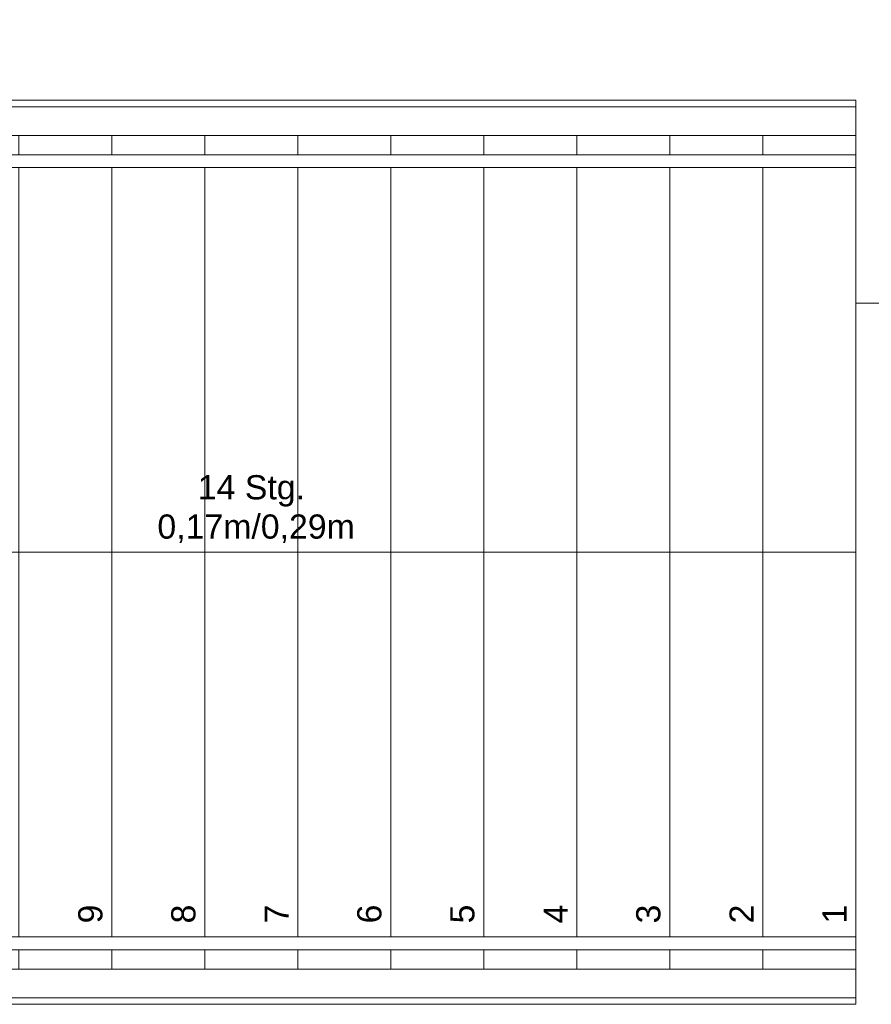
# Model space of a CAD drawing. Header units: metres. Extents: x -180 to 4, y -47 to 4.
# Tile 12 of 256: x -166.41 to -163.76, y -42.96 to -39.89. Entities that reach past the tile are written whole.
import ezdxf

# ---------------------------------------------------------------- set-up
doc = ezdxf.new("R2010")
doc.units = ezdxf.units.M
doc.header["$LTSCALE"] = 0.05
for name, pattern in [('9201', [3, 2, -1]), ('Dash Style-1', [1.999894, 0.999947, -0.999947]), ('ISO-02 Strichlinie', [3.81, 3.048, -0.762]), ('Linienart-1', [2.116328, 1.058164, -1.058164])]:
    doc.linetypes.add(name, pattern=pattern)
for name, color, linetype, lineweight, true_color in [('30 -35 Decken- 2.2 Treppen Außen', 7, 'Continuous', 9, 0x009999), ('30 -36 Dächer- 4 Dachbekleidungen', 7, 'Continuous', 9, 0xccccff), ('70 -72 Beschriftung- 1 Beschriftung allgemein', 7, 'Continuous', 9, 0xff6633), ('70 -72 Beschriftung- 7 Detailverweise', 7, 'Continuous', 9, 0x00dd00)]:
    doc.layers.add(name, color=color, linetype=linetype, lineweight=lineweight, true_color=true_color)
doc.layers.add('Keine', color=7, linetype='Continuous', lineweight=9)
doc.styles.add('Arial', font='arial.ttf')

# ---------------------------------------------------------------- blocks, each defined once
blk = doc.blocks.new('Gruppe-198')
at = {"layer": '70 -72 Beschriftung- 7 Detailverweise', "transparency": 33554687}
for q in [(-164.399, -40.7696), (-163.4096, -40.7696)]:
    blk.add_line((-164.0446, -40.7696), q, dxfattribs=at)
at = {"color": 255}
blk.add_wipeout([(-173.236, -40.347), (-172.846, -40.347), (-172.846, -40.307), (-173.196, -40.307), (-173.196, -39.702), (-160.641, -39.702), (-160.641, -39.662), (-173.236, -39.662)], dxfattribs=at).dxf.layer = '30 -36 Dächer- 4 Dachbekleidungen'
blk.add_wipeout([(-173.136, -40.247), (-172.846, -40.247), (-172.846, -40.157), (-173.046, -40.157), (-173.046, -39.852), (-160.641, -39.852), (-160.641, -39.762), (-173.136, -39.762)], dxfattribs=at).dxf.layer = '30 -36 Dächer- 4 Dachbekleidungen'
blk = doc.blocks.new('Gruppe-1834')
at = {"color": 255, "lineweight": 5}
blk.add_wipeout([(-163.806, -40.247), (-164.096, -40.247), (-164.096, -42.847), (-163.806, -42.847)], dxfattribs=at).dxf.layer = '30 -35 Decken- 2.2 Treppen Außen'
blk.add_wipeout([(-164.096, -40.247), (-164.386, -40.247), (-164.386, -42.847), (-164.096, -42.847)], dxfattribs=at).dxf.layer = '30 -35 Decken- 2.2 Treppen Außen'
blk.add_wipeout([(-164.386, -40.247), (-164.676, -40.247), (-164.676, -42.847), (-164.386, -42.847)], dxfattribs=at).dxf.layer = '30 -35 Decken- 2.2 Treppen Außen'
blk.add_wipeout([(-164.676, -40.247), (-164.966, -40.247), (-164.966, -42.847), (-164.676, -42.847)], dxfattribs=at).dxf.layer = '30 -35 Decken- 2.2 Treppen Außen'
blk.add_wipeout([(-164.966, -40.247), (-165.256, -40.247), (-165.256, -42.847), (-164.966, -42.847)], dxfattribs=at).dxf.layer = '30 -35 Decken- 2.2 Treppen Außen'
blk.add_wipeout([(-165.256, -40.247), (-165.546, -40.247), (-165.546, -42.847), (-165.256, -42.847)], dxfattribs=at).dxf.layer = '30 -35 Decken- 2.2 Treppen Außen'
blk.add_wipeout([(-165.546, -40.247), (-165.836, -40.247), (-165.836, -42.847), (-165.546, -42.847)], dxfattribs=at).dxf.layer = '30 -35 Decken- 2.2 Treppen Außen'
blk.add_wipeout([(-165.836, -40.247), (-166.126, -40.247), (-166.126, -42.847), (-165.836, -42.847)], dxfattribs=at).dxf.layer = '30 -35 Decken- 2.2 Treppen Außen'
blk.add_wipeout([(-166.126, -40.247), (-166.416, -40.247), (-166.416, -42.847), (-166.126, -42.847)], dxfattribs=at).dxf.layer = '30 -35 Decken- 2.2 Treppen Außen'
blk.add_wipeout([(-166.416, -40.247), (-166.706, -40.247), (-166.706, -42.847), (-166.416, -42.847)], dxfattribs=at).dxf.layer = '30 -35 Decken- 2.2 Treppen Außen'
blk.add_wipeout([(-166.706, -40.247), (-166.996, -40.247), (-166.996, -42.847), (-166.706, -42.847)], dxfattribs=at).dxf.layer = '30 -35 Decken- 2.2 Treppen Außen'
blk.add_wipeout([(-166.996, -40.247), (-167.286, -40.247), (-167.286, -42.847), (-166.996, -42.847)], dxfattribs=at).dxf.layer = '30 -35 Decken- 2.2 Treppen Außen'
blk.add_wipeout([(-167.286, -40.247), (-167.576, -40.247), (-167.576, -42.847), (-167.286, -42.847)], dxfattribs=at).dxf.layer = '30 -35 Decken- 2.2 Treppen Außen'
blk = doc.blocks.new('Gruppe-1837')
at = {"layer": '30 -35 Decken- 2.2 Treppen Außen', "color": 7}
for p, q in [((-167.286, -40.247), (-167.286, -42.847)), ((-166.996, -40.247), (-166.996, -42.847)), ((-166.706, -40.247), (-166.706, -42.847)), ((-166.416, -40.247), (-166.416, -42.847)), ((-166.126, -40.247), (-166.126, -42.847)), ((-165.836, -40.247), (-165.836, -42.847)), ((-165.546, -40.247), (-165.546, -42.847)), ((-165.256, -40.247), (-165.256, -42.847)), ((-164.966, -40.247), (-164.966, -42.847)), ((-164.676, -40.247), (-164.676, -42.847)), ((-164.386, -40.247), (-164.386, -42.847)), ((-164.096, -40.247), (-164.096, -42.847)), ((-163.806, -40.247), (-163.806, -42.847))]:
    blk.add_line(p, q, dxfattribs=at)
at = {"layer": '30 -35 Decken- 2.2 Treppen Außen', "color": 7, "flags": 128}
for points in [[(-167.286, -40.247), (-167.576, -40.247)], [(-166.996, -40.247), (-167.286, -40.247)], [(-166.706, -40.247), (-166.996, -40.247)], [(-166.416, -40.247), (-166.706, -40.247)], [(-166.126, -40.247), (-166.416, -40.247)], [(-165.836, -40.247), (-166.126, -40.247)], [(-165.546, -40.247), (-165.836, -40.247)], [(-165.256, -40.247), (-165.546, -40.247)], [(-164.966, -40.247), (-165.256, -40.247)], [(-164.676, -40.247), (-164.966, -40.247)], [(-164.386, -40.247), (-164.676, -40.247)], [(-164.096, -40.247), (-164.386, -40.247)], [(-163.806, -40.247), (-164.096, -40.247)], [(-167.286, -42.847), (-167.576, -42.847)], [(-166.996, -42.847), (-167.286, -42.847)], [(-166.706, -42.847), (-166.996, -42.847)], [(-166.416, -42.847), (-166.706, -42.847)], [(-166.126, -42.847), (-166.416, -42.847)], [(-165.836, -42.847), (-166.126, -42.847)], [(-165.546, -42.847), (-165.836, -42.847)], [(-165.256, -42.847), (-165.546, -42.847)], [(-164.966, -42.847), (-165.256, -42.847)], [(-164.676, -42.847), (-164.966, -42.847)], [(-164.386, -42.847), (-164.676, -42.847)], [(-164.096, -42.847), (-164.386, -42.847)], [(-163.806, -42.847), (-164.096, -42.847)]]:
    blk.add_lwpolyline(points, dxfattribs=at)
blk = doc.blocks.new('Gruppe-1840')
at = {"layer": '30 -35 Decken- 2.2 Treppen Außen', "color": 7, "flags": 128}
blk.add_lwpolyline([(-163.806, -41.547), (-172.846, -41.547)], dxfattribs=at)
blk = doc.blocks.new('Gruppe-1841')
at = {"color": 255}
for points in [[(-172.846, -40.247), (-163.806, -40.247), (-163.806, -40.137), (-172.846, -40.137)], [(-172.846, -42.957), (-163.806, -42.957), (-163.806, -42.847), (-172.846, -42.847)]]:
    blk.add_wipeout(points, dxfattribs=at).dxf.layer = '30 -35 Decken- 2.2 Treppen Außen'
at = {"layer": '30 -35 Decken- 2.2 Treppen Außen', "color": 7, "flags": 128}
for points in [[(-172.846, -40.247), (-163.806, -40.247), (-163.806, -40.137), (-172.846, -40.137)], [(-172.846, -42.957), (-163.806, -42.957), (-163.806, -42.847), (-172.846, -42.847)]]:
    blk.add_lwpolyline(points, close=True, dxfattribs=at)
blk = doc.blocks.new('Gruppe-1842')
at = {"color": 255}
blk.add_wipeout([(-163.806, -42.747), (-172.846, -42.747), (-172.846, -42.787), (-163.806, -42.787)], dxfattribs=at).dxf.layer = '30 -35 Decken- 2.2 Treppen Außen'
at = {"layer": '30 -35 Decken- 2.2 Treppen Außen', "color": 7, "flags": 128}
blk.add_lwpolyline([(-163.806, -42.747), (-172.846, -42.747), (-172.846, -42.787), (-163.806, -42.787)], close=True, dxfattribs=at)
blk = doc.blocks.new('Gruppe-1843')
at = {"color": 255}
blk.add_wipeout([(-163.806, -42.847), (-172.846, -42.847), (-172.846, -42.937), (-163.806, -42.937)], dxfattribs=at).dxf.layer = '30 -35 Decken- 2.2 Treppen Außen'
at = {"layer": '30 -35 Decken- 2.2 Treppen Außen', "color": 7, "flags": 128}
blk.add_lwpolyline([(-163.806, -42.847), (-172.846, -42.847), (-172.846, -42.937), (-163.806, -42.937)], close=True, dxfattribs=at)
blk = doc.blocks.new('Gruppe-1844')
at = {"color": 255}
blk.add_wipeout([(-163.806, -40.347), (-172.846, -40.347), (-172.846, -40.307), (-163.806, -40.307)], dxfattribs=at).dxf.layer = '30 -35 Decken- 2.2 Treppen Außen'
at = {"layer": '30 -35 Decken- 2.2 Treppen Außen', "color": 7, "flags": 128}
blk.add_lwpolyline([(-163.806, -40.347), (-172.846, -40.347), (-172.846, -40.307), (-163.806, -40.307)], close=True, dxfattribs=at)
blk = doc.blocks.new('Gruppe-1845')
at = {"color": 255}
blk.add_wipeout([(-163.806, -40.247), (-172.846, -40.247), (-172.846, -40.157), (-163.806, -40.157)], dxfattribs=at).dxf.layer = '30 -35 Decken- 2.2 Treppen Außen'
at = {"layer": '30 -35 Decken- 2.2 Treppen Außen', "color": 7, "flags": 128}
blk.add_lwpolyline([(-163.806, -40.247), (-172.846, -40.247), (-172.846, -40.157), (-163.806, -40.157)], close=True, dxfattribs=at)
blk = doc.blocks.new('Gruppe-1846')
at = {"layer": '30 -35 Decken- 2.2 Treppen Außen', "color": 7, "insert": (-165.691, -41.5185), "char_height": 0.075516, "attachment_point": 8, "rotation": 0.001, "line_spacing_factor": 0.973705, "style": 'Arial'}
blk.add_mtext('14 Stg.\\P 0,17m/0,29m', dxfattribs=at)
blk = doc.blocks.new('Gruppe-1848')
at = {"layer": '30 -35 Decken- 2.2 Treppen Außen', "color": 7, "char_height": 0.0755, "attachment_point": 9, "rotation": 90.001, "line_spacing_factor": 0.973705, "style": 'Arial'}
for s, insert in [('9', (-166.1545, -42.6461)), ('8', (-165.8645, -42.6461)), ('7', (-165.5745, -42.6461)), ('6', (-165.2845, -42.6461)), ('5', (-164.9945, -42.6461)), ('4', (-164.7045, -42.6461)), ('3', (-164.4145, -42.6461)), ('2', (-164.1245, -42.6461)), ('1', (-163.8345, -42.6461))]:
    blk.add_mtext(s, dxfattribs=dict(at, insert=insert))
blk = doc.blocks.new('Gruppe-1849')
at = {"layer": '30 -35 Decken- 2.2 Treppen Außen', "color": 7}
blk.add_blockref('Gruppe-1834', (0, 0), dxfattribs=at)
for name in ['Gruppe-1837', 'Gruppe-1840']:
    blk.add_blockref(name, (0, 0), dxfattribs=at)
blk.add_blockref('Gruppe-1841', (0, 0), dxfattribs=at)
for name in ['Gruppe-1845', 'Gruppe-1844', 'Gruppe-1846', 'Gruppe-1848', 'Gruppe-1842', 'Gruppe-1843']:
    blk.add_blockref(name, (0, 0), dxfattribs=at)
blk = doc.blocks.new('Gruppe-1850')
at = {"layer": '30 -35 Decken- 2.2 Treppen Außen', "color": 7, "transparency": 33554687}
blk.add_blockref('Gruppe-1849', (0, 0), dxfattribs=at)
blk = doc.blocks.new('Gruppe-1851')
at = {"layer": '30 -35 Decken- 2.2 Treppen Außen', "color": 7, "transparency": 33554687}
blk.add_blockref('Gruppe-1850', (0, 0), dxfattribs=at)
at = {"layer": '30 -35 Decken- 2.2 Treppen Außen', "color": 0, "flags": 1}
for tag in ['prm0_value', 'prm1_value', 'prm2_value', 'prm3_value', 'prm4_value', 'prm5_value', 'prm6_value', 'prm7_value', 'prm8_value', 'IFC_UUID', 'instanceID', 'prm0_name', 'prm0_type', 'prm1_name', 'prm1_type', 'prm2_name', 'prm2_type', 'prm3_name', 'prm3_type', 'prm4_name', 'prm4_type', 'prm5_name', 'prm5_type', 'prm6_name', 'prm6_type', 'prm7_name', 'prm7_type', 'prm8_name', 'prm8_type']:
    blk.add_attdef(tag, (-172.9927, -42.957), '', height=0.00018, dxfattribs=at)
blk = doc.blocks.new('_Dach_2D (2D)')
at = {"layer": '70 -72 Beschriftung- 1 Beschriftung allgemein', "color": 7}
blk.add_blockref('Gruppe-198', (0, 0), dxfattribs=at)
at = {"layer": '30 -35 Decken- 2.2 Treppen Außen', "transparency": 33554687}
blk.add_blockref('Gruppe-1851', (0, 0), dxfattribs=at)
blk = doc.blocks.new('Gruppe-2142')
at = {"color": 255, "linetype": '9201', "lineweight": 5, "transparency": 33554508}
blk.add_wipeout([(-165.256, -40.8649), (-165.1247, -40.247), (-165.256, -40.247)], dxfattribs=at).dxf.layer = '30 -35 Decken- 2.2 Treppen Außen'
blk.add_wipeout([(-165.546, -42.2292), (-165.256, -40.8649), (-165.256, -40.247), (-165.546, -40.247)], dxfattribs=at).dxf.layer = '30 -35 Decken- 2.2 Treppen Außen'
blk.add_wipeout([(-165.836, -42.847), (-165.6773, -42.847), (-165.546, -42.2292), (-165.546, -40.247), (-165.836, -40.247)], dxfattribs=at).dxf.layer = '30 -35 Decken- 2.2 Treppen Außen'
blk.add_wipeout([(-165.836, -40.247), (-166.126, -40.247), (-166.126, -42.847), (-165.836, -42.847)], dxfattribs=at).dxf.layer = '30 -35 Decken- 2.2 Treppen Außen'
blk.add_wipeout([(-166.126, -40.247), (-166.416, -40.247), (-166.416, -42.847), (-166.126, -42.847)], dxfattribs=at).dxf.layer = '30 -35 Decken- 2.2 Treppen Außen'
blk.add_wipeout([(-166.416, -40.247), (-166.706, -40.247), (-166.706, -42.847), (-166.416, -42.847)], dxfattribs=at).dxf.layer = '30 -35 Decken- 2.2 Treppen Außen'
blk.add_wipeout([(-166.706, -40.247), (-166.996, -40.247), (-166.996, -42.847), (-166.706, -42.847)], dxfattribs=at).dxf.layer = '30 -35 Decken- 2.2 Treppen Außen'
blk.add_wipeout([(-166.996, -40.247), (-167.286, -40.247), (-167.286, -42.847), (-166.996, -42.847)], dxfattribs=at).dxf.layer = '30 -35 Decken- 2.2 Treppen Außen'
blk.add_wipeout([(-167.286, -40.247), (-167.576, -40.247), (-167.576, -42.847), (-167.286, -42.847)], dxfattribs=at).dxf.layer = '30 -35 Decken- 2.2 Treppen Außen'
blk = doc.blocks.new('Gruppe-2145')
at = {"color": 255, "lineweight": 5}
blk.add_wipeout([(-163.806, -40.247), (-164.096, -40.247), (-164.096, -42.847), (-163.806, -42.847)], dxfattribs=at).dxf.layer = '30 -35 Decken- 2.2 Treppen Außen'
blk.add_wipeout([(-164.096, -40.247), (-164.386, -40.247), (-164.386, -42.847), (-164.096, -42.847)], dxfattribs=at).dxf.layer = '30 -35 Decken- 2.2 Treppen Außen'
blk.add_wipeout([(-164.386, -40.247), (-164.676, -40.247), (-164.676, -42.847), (-164.386, -42.847)], dxfattribs=at).dxf.layer = '30 -35 Decken- 2.2 Treppen Außen'
blk.add_wipeout([(-164.676, -40.247), (-164.966, -40.247), (-164.966, -42.847), (-164.676, -42.847)], dxfattribs=at).dxf.layer = '30 -35 Decken- 2.2 Treppen Außen'
blk.add_wipeout([(-164.966, -40.247), (-165.1247, -40.247), (-165.256, -40.8649), (-165.256, -42.847), (-164.966, -42.847)], dxfattribs=at).dxf.layer = '30 -35 Decken- 2.2 Treppen Außen'
blk.add_wipeout([(-165.256, -40.8649), (-165.546, -42.2292), (-165.546, -42.847), (-165.256, -42.847)], dxfattribs=at).dxf.layer = '30 -35 Decken- 2.2 Treppen Außen'
blk.add_wipeout([(-165.546, -42.2292), (-165.6773, -42.847), (-165.546, -42.847)], dxfattribs=at).dxf.layer = '30 -35 Decken- 2.2 Treppen Außen'
blk = doc.blocks.new('Gruppe-2146')
at = {"layer": '30 -35 Decken- 2.2 Treppen Außen', "linetype": '9201', "lineweight": 9, "transparency": 33554508}
for p, q in [((-167.286, -40.247), (-167.286, -42.847)), ((-166.996, -40.247), (-166.996, -42.847)), ((-166.706, -40.247), (-166.706, -42.847)), ((-166.416, -40.247), (-166.416, -42.847)), ((-166.126, -40.247), (-166.126, -42.847)), ((-165.836, -40.247), (-165.836, -42.847)), ((-165.836, -40.247), (-165.836, -42.847)), ((-165.546, -40.247), (-165.546, -42.2292)), ((-165.256, -40.247), (-165.256, -40.8649))]:
    blk.add_line(p, q, dxfattribs=at)
at = {"layer": '30 -35 Decken- 2.2 Treppen Außen', "linetype": '9201', "lineweight": 9, "transparency": 33554508, "flags": 128}
for points in [[(-167.286, -40.247), (-167.576, -40.247)], [(-166.996, -40.247), (-167.286, -40.247)], [(-166.706, -40.247), (-166.996, -40.247)], [(-166.416, -40.247), (-166.706, -40.247)], [(-166.126, -40.247), (-166.416, -40.247)], [(-165.836, -40.247), (-166.126, -40.247)], [(-165.546, -40.247), (-165.836, -40.247)], [(-165.256, -40.247), (-165.546, -40.247)], [(-165.1247, -40.247), (-165.256, -40.247)], [(-167.286, -42.847), (-167.576, -42.847)], [(-166.996, -42.847), (-167.286, -42.847)], [(-166.706, -42.847), (-166.996, -42.847)], [(-166.416, -42.847), (-166.706, -42.847)], [(-166.126, -42.847), (-166.416, -42.847)], [(-165.836, -42.847), (-166.126, -42.847)], [(-165.836, -42.847), (-165.6773, -42.847)]]:
    blk.add_lwpolyline(points, dxfattribs=at)
blk = doc.blocks.new('Gruppe-2149')
at = {"layer": '30 -35 Decken- 2.2 Treppen Außen'}
for p, q in [((-164.966, -42.847), (-164.966, -40.247)), ((-164.676, -40.247), (-164.676, -42.847)), ((-164.386, -40.247), (-164.386, -42.847)), ((-164.096, -40.247), (-164.096, -42.847)), ((-163.806, -40.247), (-163.806, -42.847)), ((-165.256, -40.8649), (-165.256, -42.847)), ((-165.546, -42.2292), (-165.546, -42.847))]:
    blk.add_line(p, q, dxfattribs=at)
at = {"layer": '30 -35 Decken- 2.2 Treppen Außen', "flags": 128}
for points in [[(-164.966, -40.247), (-165.1247, -40.247)], [(-164.676, -40.247), (-164.966, -40.247)], [(-164.386, -40.247), (-164.676, -40.247)], [(-164.096, -40.247), (-164.386, -40.247)], [(-163.806, -40.247), (-164.096, -40.247)], [(-165.6773, -42.847), (-165.546, -42.847)], [(-165.546, -42.847), (-165.256, -42.847)], [(-165.256, -42.847), (-164.966, -42.847)], [(-164.676, -42.847), (-164.966, -42.847)], [(-164.386, -42.847), (-164.676, -42.847)], [(-164.096, -42.847), (-164.386, -42.847)], [(-163.806, -42.847), (-164.096, -42.847)]]:
    blk.add_lwpolyline(points, dxfattribs=at)
blk = doc.blocks.new('Gruppe-2150')
at = {"layer": '30 -35 Decken- 2.2 Treppen Außen', "flags": 128}
blk.add_lwpolyline([(-163.806, -41.547), (-165.401, -41.547)], dxfattribs=at)
blk = doc.blocks.new('Gruppe-2151')
at = {"layer": '30 -35 Decken- 2.2 Treppen Außen', "linetype": 'ISO-02 Strichlinie', "lineweight": 9, "transparency": 33554508, "flags": 128}
blk.add_lwpolyline([(-165.401, -41.547), (-172.846, -41.547)], dxfattribs=at)
blk = doc.blocks.new('Gruppe-2152')
at = {"color": 255}
for points in [[(-165.1247, -40.247), (-163.806, -40.247), (-163.806, -40.137), (-165.1013, -40.137)], [(-165.7007, -42.957), (-163.806, -42.957), (-163.806, -42.847), (-165.6773, -42.847)]]:
    blk.add_wipeout(points, dxfattribs=at).dxf.layer = '30 -35 Decken- 2.2 Treppen Außen'
at = {"layer": '30 -35 Decken- 2.2 Treppen Außen', "flags": 128}
for points in [[(-165.1247, -40.247), (-163.806, -40.247), (-163.806, -40.137), (-165.1013, -40.137)], [(-165.7007, -42.957), (-163.806, -42.957), (-163.806, -42.847), (-165.6773, -42.847)]]:
    blk.add_lwpolyline(points, dxfattribs=at)
blk = doc.blocks.new('Gruppe-2153')
at = {"layer": '30 -35 Decken- 2.2 Treppen Außen', "linetype": 'Dash Style-1', "lineweight": 9, "transparency": 33554508, "flags": 128}
for points in [[(-165.1013, -40.137), (-172.846, -40.137), (-172.846, -40.247), (-165.1247, -40.247)], [(-165.6773, -42.847), (-172.846, -42.847), (-172.846, -42.957), (-165.7007, -42.957)]]:
    blk.add_lwpolyline(points, dxfattribs=at)
blk = doc.blocks.new('Gruppe-2154')
at = {"color": 255}
blk.add_wipeout([(-165.6561, -42.747), (-163.806, -42.747), (-163.806, -42.787), (-165.6646, -42.787)], dxfattribs=at).dxf.layer = '30 -35 Decken- 2.2 Treppen Außen'
at = {"layer": '30 -35 Decken- 2.2 Treppen Außen', "flags": 128}
blk.add_lwpolyline([(-165.6561, -42.747), (-163.806, -42.747), (-163.806, -42.787), (-165.6646, -42.787)], dxfattribs=at)
blk = doc.blocks.new('Gruppe-2155')
at = {"color": 255, "linetype": 'Linienart-1'}
blk.add_wipeout([(-165.6646, -42.787), (-172.846, -42.787), (-172.846, -42.747), (-165.6561, -42.747)], dxfattribs=at).dxf.layer = '30 -35 Decken- 2.2 Treppen Außen'
at = {"layer": '30 -35 Decken- 2.2 Treppen Außen', "linetype": 'Linienart-1', "flags": 128}
blk.add_lwpolyline([(-165.6646, -42.787), (-172.846, -42.787), (-172.846, -42.747), (-165.6561, -42.747)], dxfattribs=at)
blk = doc.blocks.new('Gruppe-2156')
at = {"color": 255}
blk.add_wipeout([(-165.6773, -42.847), (-163.806, -42.847), (-163.806, -42.937), (-165.6965, -42.937)], dxfattribs=at).dxf.layer = '30 -35 Decken- 2.2 Treppen Außen'
at = {"layer": '30 -35 Decken- 2.2 Treppen Außen', "flags": 128}
blk.add_lwpolyline([(-165.6773, -42.847), (-163.806, -42.847), (-163.806, -42.937), (-165.6965, -42.937)], dxfattribs=at)
blk = doc.blocks.new('Gruppe-2157')
at = {"color": 255, "linetype": 'Linienart-1'}
blk.add_wipeout([(-165.6965, -42.937), (-172.846, -42.937), (-172.846, -42.847), (-165.6773, -42.847)], dxfattribs=at).dxf.layer = '30 -35 Decken- 2.2 Treppen Außen'
at = {"layer": '30 -35 Decken- 2.2 Treppen Außen', "linetype": 'Linienart-1', "flags": 128}
blk.add_lwpolyline([(-165.6965, -42.937), (-172.846, -42.937), (-172.846, -42.847), (-165.6773, -42.847)], dxfattribs=at)
blk = doc.blocks.new('Gruppe-2158')
at = {"color": 255}
blk.add_wipeout([(-165.1459, -40.347), (-163.806, -40.347), (-163.806, -40.307), (-165.1374, -40.307)], dxfattribs=at).dxf.layer = '30 -35 Decken- 2.2 Treppen Außen'
at = {"layer": '30 -35 Decken- 2.2 Treppen Außen', "flags": 128}
blk.add_lwpolyline([(-165.1459, -40.347), (-163.806, -40.347), (-163.806, -40.307), (-165.1374, -40.307)], dxfattribs=at)
blk = doc.blocks.new('Gruppe-2159')
at = {"color": 255, "linetype": 'Linienart-1'}
blk.add_wipeout([(-165.1374, -40.307), (-172.846, -40.307), (-172.846, -40.347), (-165.1459, -40.347)], dxfattribs=at).dxf.layer = '30 -35 Decken- 2.2 Treppen Außen'
at = {"layer": '30 -35 Decken- 2.2 Treppen Außen', "linetype": 'Linienart-1', "flags": 128}
blk.add_lwpolyline([(-165.1374, -40.307), (-172.846, -40.307), (-172.846, -40.347), (-165.1459, -40.347)], dxfattribs=at)
blk = doc.blocks.new('Gruppe-2160')
at = {"color": 255}
blk.add_wipeout([(-165.1247, -40.247), (-163.806, -40.247), (-163.806, -40.157), (-165.1055, -40.157)], dxfattribs=at).dxf.layer = '30 -35 Decken- 2.2 Treppen Außen'
at = {"layer": '30 -35 Decken- 2.2 Treppen Außen', "flags": 128}
blk.add_lwpolyline([(-165.1247, -40.247), (-163.806, -40.247), (-163.806, -40.157), (-165.1055, -40.157)], dxfattribs=at)
blk = doc.blocks.new('Gruppe-2161')
at = {"color": 255, "linetype": 'Linienart-1'}
blk.add_wipeout([(-165.1055, -40.157), (-172.846, -40.157), (-172.846, -40.247), (-165.1247, -40.247)], dxfattribs=at).dxf.layer = '30 -35 Decken- 2.2 Treppen Außen'
at = {"layer": '30 -35 Decken- 2.2 Treppen Außen', "linetype": 'Linienart-1', "flags": 128}
blk.add_lwpolyline([(-165.1055, -40.157), (-172.846, -40.157), (-172.846, -40.247), (-165.1247, -40.247)], dxfattribs=at)
blk = doc.blocks.new('Gruppe-2163')
at = {"layer": '30 -35 Decken- 2.2 Treppen Außen'}
blk.add_line((-165.1013, -40.137), (-165.7007, -42.957), dxfattribs=at)
blk = doc.blocks.new('Gruppe-2164')
at = {"layer": '30 -35 Decken- 2.2 Treppen Außen', "linetype": '9201'}
blk.add_line((-165.1013, -40.137), (-165.7007, -42.957), dxfattribs=at)
blk = doc.blocks.new('Gruppe-2165')
at = {"layer": '30 -35 Decken- 2.2 Treppen Außen', "insert": (-165.691, -41.5185), "char_height": 0.075516, "attachment_point": 8, "rotation": 0.001, "line_spacing_factor": 0.973705, "style": 'Arial'}
blk.add_mtext('14 Stg.\\P 0,17m/0,29m', dxfattribs=at)
blk = doc.blocks.new('Gruppe-2167')
at = {"layer": '30 -35 Decken- 2.2 Treppen Außen', "char_height": 0.0755, "attachment_point": 9, "rotation": 90.001, "line_spacing_factor": 0.973705, "style": 'Arial'}
for s, insert in [('9', (-166.1545, -42.6461)), ('8', (-165.8645, -42.6461)), ('7', (-165.5745, -42.6461)), ('6', (-165.2845, -42.6461)), ('5', (-164.9945, -42.6461)), ('4', (-164.7045, -42.6461)), ('3', (-164.4145, -42.6461)), ('2', (-164.1245, -42.6461)), ('1', (-163.8345, -42.6461))]:
    blk.add_mtext(s, dxfattribs=dict(at, insert=insert))
blk = doc.blocks.new('Gruppe-2168')
at = {"layer": '30 -35 Decken- 2.2 Treppen Außen', "transparency": 33554508}
blk.add_blockref('Gruppe-2142', (0, 0), dxfattribs=at)
at = {"layer": '30 -35 Decken- 2.2 Treppen Außen'}
blk.add_blockref('Gruppe-2145', (0, 0), dxfattribs=at)
at = {"layer": '30 -35 Decken- 2.2 Treppen Außen', "transparency": 33554508}
for name in ['Gruppe-2146', 'Gruppe-2151']:
    blk.add_blockref(name, (0, 0), dxfattribs=at)
at = {"layer": '30 -35 Decken- 2.2 Treppen Außen'}
for name in ['Gruppe-2149', 'Gruppe-2150']:
    blk.add_blockref(name, (0, 0), dxfattribs=at)
blk.add_blockref('Gruppe-2152', (0, 0), dxfattribs=at)
at = {"layer": '30 -35 Decken- 2.2 Treppen Außen', "transparency": 33554508}
blk.add_blockref('Gruppe-2153', (0, 0), dxfattribs=at)
at = {"layer": '30 -35 Decken- 2.2 Treppen Außen'}
for name in ['Gruppe-2165', 'Gruppe-2167']:
    blk.add_blockref(name, (0, 0), dxfattribs=at)
for name in ['Gruppe-2160', 'Gruppe-2158', 'Gruppe-2154', 'Gruppe-2156']:
    blk.add_blockref(name, (0, 0), dxfattribs=at)
for name in ['Gruppe-2161', 'Gruppe-2159', 'Gruppe-2155', 'Gruppe-2157']:
    blk.add_blockref(name, (0, 0), dxfattribs=at)
for name in ['Gruppe-2163', 'Gruppe-2164']:
    blk.add_blockref(name, (0, 0), dxfattribs=at)
blk = doc.blocks.new('Gruppe-2169')
at = {"layer": '30 -35 Decken- 2.2 Treppen Außen', "color": 7, "transparency": 33554687}
blk.add_blockref('Gruppe-2168', (0, 0), dxfattribs=at)
blk = doc.blocks.new('Gruppe-2170')
at = {"layer": '30 -35 Decken- 2.2 Treppen Außen', "color": 7, "transparency": 33554687}
blk.add_blockref('Gruppe-2169', (0, 0), dxfattribs=at)
at = {"layer": '30 -35 Decken- 2.2 Treppen Außen', "color": 0, "flags": 1}
for tag in ['prm0_value', 'prm1_value', 'prm2_value', 'prm3_value', 'prm4_value', 'prm5_value', 'prm6_value', 'prm7_value', 'prm8_value', 'IFC_UUID', 'instanceID', 'prm0_name', 'prm0_type', 'prm1_name', 'prm1_type', 'prm2_name', 'prm2_type', 'prm3_name', 'prm3_type', 'prm4_name', 'prm4_type', 'prm5_name', 'prm5_type', 'prm6_name', 'prm6_type', 'prm7_name', 'prm7_type', 'prm8_name', 'prm8_type']:
    blk.add_attdef(tag, (-172.9927, -42.957), '', height=0.00018, dxfattribs=at)
blk = doc.blocks.new('_00-EG_Tragwerk (2D)')
at = {"layer": '30 -35 Decken- 2.2 Treppen Außen', "transparency": 33554687}
blk.add_blockref('Gruppe-2170', (0, 0), dxfattribs=at)
blk = doc.blocks.new('Gruppe-2335')
at = {"color": 255, "lineweight": 5}
blk.add_wipeout([(-163.806, -40.247), (-164.096, -40.247), (-164.096, -42.847), (-163.806, -42.847)], dxfattribs=at).dxf.layer = '30 -35 Decken- 2.2 Treppen Außen'
blk.add_wipeout([(-164.096, -40.247), (-164.386, -40.247), (-164.386, -42.847), (-164.096, -42.847)], dxfattribs=at).dxf.layer = '30 -35 Decken- 2.2 Treppen Außen'
blk.add_wipeout([(-164.386, -40.247), (-164.676, -40.247), (-164.676, -42.847), (-164.386, -42.847)], dxfattribs=at).dxf.layer = '30 -35 Decken- 2.2 Treppen Außen'
blk.add_wipeout([(-164.676, -40.247), (-164.966, -40.247), (-164.966, -42.847), (-164.676, -42.847)], dxfattribs=at).dxf.layer = '30 -35 Decken- 2.2 Treppen Außen'
blk.add_wipeout([(-164.966, -40.247), (-165.256, -40.247), (-165.256, -42.847), (-164.966, -42.847)], dxfattribs=at).dxf.layer = '30 -35 Decken- 2.2 Treppen Außen'
blk.add_wipeout([(-165.256, -40.247), (-165.546, -40.247), (-165.546, -42.847), (-165.256, -42.847)], dxfattribs=at).dxf.layer = '30 -35 Decken- 2.2 Treppen Außen'
blk.add_wipeout([(-165.546, -40.247), (-165.836, -40.247), (-165.836, -42.847), (-165.546, -42.847)], dxfattribs=at).dxf.layer = '30 -35 Decken- 2.2 Treppen Außen'
blk.add_wipeout([(-165.836, -40.247), (-166.126, -40.247), (-166.126, -42.847), (-165.836, -42.847)], dxfattribs=at).dxf.layer = '30 -35 Decken- 2.2 Treppen Außen'
blk.add_wipeout([(-166.126, -40.247), (-166.416, -40.247), (-166.416, -42.847), (-166.126, -42.847)], dxfattribs=at).dxf.layer = '30 -35 Decken- 2.2 Treppen Außen'
blk.add_wipeout([(-166.416, -40.247), (-166.706, -40.247), (-166.706, -42.847), (-166.416, -42.847)], dxfattribs=at).dxf.layer = '30 -35 Decken- 2.2 Treppen Außen'
blk.add_wipeout([(-166.706, -40.247), (-166.996, -40.247), (-166.996, -42.847), (-166.706, -42.847)], dxfattribs=at).dxf.layer = '30 -35 Decken- 2.2 Treppen Außen'
blk.add_wipeout([(-166.996, -40.247), (-167.286, -40.247), (-167.286, -42.847), (-166.996, -42.847)], dxfattribs=at).dxf.layer = '30 -35 Decken- 2.2 Treppen Außen'
blk.add_wipeout([(-167.286, -40.247), (-167.576, -40.247), (-167.576, -42.847), (-167.286, -42.847)], dxfattribs=at).dxf.layer = '30 -35 Decken- 2.2 Treppen Außen'
blk = doc.blocks.new('Gruppe-2338')
at = {"layer": '30 -35 Decken- 2.2 Treppen Außen'}
for p, q in [((-167.286, -40.247), (-167.286, -42.847)), ((-166.996, -40.247), (-166.996, -42.847)), ((-166.706, -40.247), (-166.706, -42.847)), ((-166.416, -40.247), (-166.416, -42.847)), ((-166.126, -40.247), (-166.126, -42.847)), ((-165.836, -40.247), (-165.836, -42.847)), ((-165.546, -40.247), (-165.546, -42.847)), ((-165.256, -40.247), (-165.256, -42.847)), ((-164.966, -40.247), (-164.966, -42.847)), ((-164.676, -40.247), (-164.676, -42.847)), ((-164.386, -40.247), (-164.386, -42.847)), ((-164.096, -40.247), (-164.096, -42.847)), ((-163.806, -40.247), (-163.806, -42.847))]:
    blk.add_line(p, q, dxfattribs=at)
at = {"layer": '30 -35 Decken- 2.2 Treppen Außen', "flags": 128}
for points in [[(-167.286, -40.247), (-167.576, -40.247)], [(-166.996, -40.247), (-167.286, -40.247)], [(-166.706, -40.247), (-166.996, -40.247)], [(-166.416, -40.247), (-166.706, -40.247)], [(-166.126, -40.247), (-166.416, -40.247)], [(-165.836, -40.247), (-166.126, -40.247)], [(-165.546, -40.247), (-165.836, -40.247)], [(-165.256, -40.247), (-165.546, -40.247)], [(-164.966, -40.247), (-165.256, -40.247)], [(-164.676, -40.247), (-164.966, -40.247)], [(-164.386, -40.247), (-164.676, -40.247)], [(-164.096, -40.247), (-164.386, -40.247)], [(-163.806, -40.247), (-164.096, -40.247)], [(-167.286, -42.847), (-167.576, -42.847)], [(-166.996, -42.847), (-167.286, -42.847)], [(-166.706, -42.847), (-166.996, -42.847)], [(-166.416, -42.847), (-166.706, -42.847)], [(-166.126, -42.847), (-166.416, -42.847)], [(-165.836, -42.847), (-166.126, -42.847)], [(-165.546, -42.847), (-165.836, -42.847)], [(-165.256, -42.847), (-165.546, -42.847)], [(-164.966, -42.847), (-165.256, -42.847)], [(-164.676, -42.847), (-164.966, -42.847)], [(-164.386, -42.847), (-164.676, -42.847)], [(-164.096, -42.847), (-164.386, -42.847)], [(-163.806, -42.847), (-164.096, -42.847)]]:
    blk.add_lwpolyline(points, dxfattribs=at)
blk = doc.blocks.new('Gruppe-2341')
at = {"layer": '30 -35 Decken- 2.2 Treppen Außen', "flags": 128}
blk.add_lwpolyline([(-163.806, -41.547), (-172.846, -41.547)], dxfattribs=at)
blk = doc.blocks.new('Gruppe-2342')
at = {"color": 255}
for points in [[(-172.846, -40.247), (-163.806, -40.247), (-163.806, -40.137), (-172.846, -40.137)], [(-172.846, -42.957), (-163.806, -42.957), (-163.806, -42.847), (-172.846, -42.847)]]:
    blk.add_wipeout(points, dxfattribs=at).dxf.layer = '30 -35 Decken- 2.2 Treppen Außen'
at = {"layer": '30 -35 Decken- 2.2 Treppen Außen', "flags": 128}
for points in [[(-172.846, -40.247), (-163.806, -40.247), (-163.806, -40.137), (-172.846, -40.137)], [(-172.846, -42.957), (-163.806, -42.957), (-163.806, -42.847), (-172.846, -42.847)]]:
    blk.add_lwpolyline(points, close=True, dxfattribs=at)
blk = doc.blocks.new('Gruppe-2343')
at = {"color": 255}
blk.add_wipeout([(-163.806, -42.747), (-172.846, -42.747), (-172.846, -42.787), (-163.806, -42.787)], dxfattribs=at).dxf.layer = '30 -35 Decken- 2.2 Treppen Außen'
at = {"layer": '30 -35 Decken- 2.2 Treppen Außen', "flags": 128}
blk.add_lwpolyline([(-163.806, -42.747), (-172.846, -42.747), (-172.846, -42.787), (-163.806, -42.787)], close=True, dxfattribs=at)
blk = doc.blocks.new('Gruppe-2344')
at = {"color": 255}
blk.add_wipeout([(-163.806, -42.847), (-172.846, -42.847), (-172.846, -42.937), (-163.806, -42.937)], dxfattribs=at).dxf.layer = '30 -35 Decken- 2.2 Treppen Außen'
at = {"layer": '30 -35 Decken- 2.2 Treppen Außen', "flags": 128}
blk.add_lwpolyline([(-163.806, -42.847), (-172.846, -42.847), (-172.846, -42.937), (-163.806, -42.937)], close=True, dxfattribs=at)
blk = doc.blocks.new('Gruppe-2345')
at = {"color": 255}
blk.add_wipeout([(-163.806, -40.347), (-172.846, -40.347), (-172.846, -40.307), (-163.806, -40.307)], dxfattribs=at).dxf.layer = '30 -35 Decken- 2.2 Treppen Außen'
at = {"layer": '30 -35 Decken- 2.2 Treppen Außen', "flags": 128}
blk.add_lwpolyline([(-163.806, -40.347), (-172.846, -40.347), (-172.846, -40.307), (-163.806, -40.307)], close=True, dxfattribs=at)
blk = doc.blocks.new('Gruppe-2346')
at = {"color": 255}
blk.add_wipeout([(-163.806, -40.247), (-172.846, -40.247), (-172.846, -40.157), (-163.806, -40.157)], dxfattribs=at).dxf.layer = '30 -35 Decken- 2.2 Treppen Außen'
at = {"layer": '30 -35 Decken- 2.2 Treppen Außen', "flags": 128}
blk.add_lwpolyline([(-163.806, -40.247), (-172.846, -40.247), (-172.846, -40.157), (-163.806, -40.157)], close=True, dxfattribs=at)
blk = doc.blocks.new('Gruppe-2347')
at = {"layer": '30 -35 Decken- 2.2 Treppen Außen', "insert": (-165.691, -41.5185), "char_height": 0.075516, "attachment_point": 8, "rotation": 0.001, "line_spacing_factor": 0.973705, "style": 'Arial'}
blk.add_mtext('14 Stg.\\P 0,17m/0,29m', dxfattribs=at)
blk = doc.blocks.new('Gruppe-2349')
at = {"layer": '30 -35 Decken- 2.2 Treppen Außen', "char_height": 0.0755, "attachment_point": 9, "rotation": 90.001, "line_spacing_factor": 0.973705, "style": 'Arial'}
for s, insert in [('9', (-166.1545, -42.6461)), ('8', (-165.8645, -42.6461)), ('7', (-165.5745, -42.6461)), ('6', (-165.2845, -42.6461)), ('5', (-164.9945, -42.6461)), ('4', (-164.7045, -42.6461)), ('3', (-164.4145, -42.6461)), ('2', (-164.1245, -42.6461)), ('1', (-163.8345, -42.6461))]:
    blk.add_mtext(s, dxfattribs=dict(at, insert=insert))
blk = doc.blocks.new('Gruppe-2350')
at = {"layer": '30 -35 Decken- 2.2 Treppen Außen'}
blk.add_blockref('Gruppe-2335', (0, 0), dxfattribs=at)
for name in ['Gruppe-2338', 'Gruppe-2341']:
    blk.add_blockref(name, (0, 0), dxfattribs=at)
blk.add_blockref('Gruppe-2342', (0, 0), dxfattribs=at)
for name in ['Gruppe-2346', 'Gruppe-2345', 'Gruppe-2347', 'Gruppe-2349', 'Gruppe-2343', 'Gruppe-2344']:
    blk.add_blockref(name, (0, 0), dxfattribs=at)
blk = doc.blocks.new('Gruppe-2351')
at = {"layer": '30 -35 Decken- 2.2 Treppen Außen', "color": 7, "transparency": 33554687}
blk.add_blockref('Gruppe-2350', (0, 0), dxfattribs=at)
blk = doc.blocks.new('Gruppe-2352')
at = {"layer": '30 -35 Decken- 2.2 Treppen Außen', "color": 7, "transparency": 33554687}
blk.add_blockref('Gruppe-2351', (0, 0), dxfattribs=at)
at = {"layer": '30 -35 Decken- 2.2 Treppen Außen', "color": 0, "flags": 1}
for tag in ['IFC_UUID', 'instanceID']:
    blk.add_attdef(tag, (-172.9927, -42.957), '', height=0.00018, dxfattribs=at)
blk = doc.blocks.new('_01-OG1_Tragwerk (2D)')
at = {"layer": '30 -35 Decken- 2.2 Treppen Außen', "transparency": 33554687}
blk.add_blockref('Gruppe-2352', (0, 0), dxfattribs=at)

msp = doc.modelspace()

# ---------------------------------------------------------------- block references
at = {"layer": 'Keine', "color": 1}
msp.add_blockref('_Dach_2D (2D)', (0, 0), dxfattribs=at)

# ---------------------------------------------------------------- next in the draw order: block references
at = {"layer": '70 -72 Beschriftung- 7 Detailverweise', "color": 1}
msp.add_blockref('_00-EG_Tragwerk (2D)', (0, 0), dxfattribs=at)

# ---------------------------------------------------------------- next in the draw order: block references
msp.add_blockref('_01-OG1_Tragwerk (2D)', (0, 0), dxfattribs=at)

doc.saveas('drawing.dxf')
